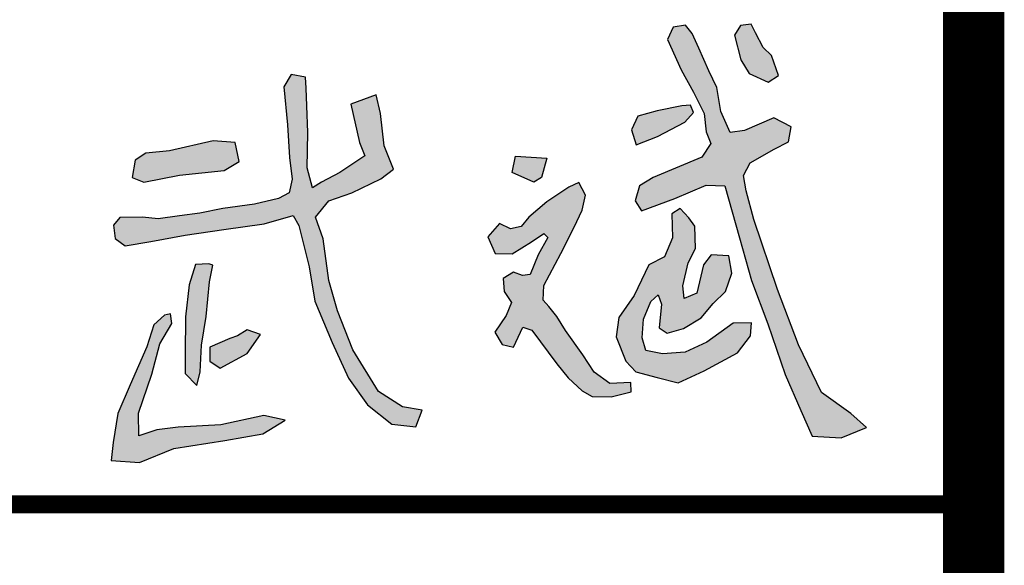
# Model space of a CAD drawing. Extents: x 427948 to 764348, y 274849 to 601549.
# Tile 59 of 212: x 761787 to 763398, y 285350 to 286242. Entities that reach past the tile are written whole.
import ezdxf

# ---------------------------------------------------------------- set-up
doc = ezdxf.new("R2010")
doc.units = 0
doc.header["$LTSCALE"] = 1000
doc.header["$MEASUREMENT"] = 0
doc.layers.get('0').update_dxf_attribs({"linetype": 'CONTINUOUS'})
doc.layers.add('PUB_TITLE', color=4, linetype='CONTINUOUS')

# ---------------------------------------------------------------- blocks, each defined once
blk = doc.blocks.new('武斌')
h = blk.add_hatch(color=3)
h.paths.add_polyline_path([(2274.1, -164.1), (2238.2, -126.9), (2205, -148.2), (2207.7, -246.4), (2174.5, -323.4), (2110.7, -356.5), (2050.9, -481.7), (1988.5, -572), (1977.9, -650.3), (2016.4, -749.8), (2057.6, -793.6), (2145.2, -816.2), (2230, -838), (2336.5, -789.6), (2473.3, -715.3), (2526.4, -646.3), (2530.4, -593.2), (2454.7, -594.5), (2347.1, -672.8), (2259.5, -712.6), (2166.5, -720.6), (2098.8, -706), (2084.1, -654.2), (2089.5, -578.6), (2118.7, -506.9), (2149.2, -479.1), (2162.5, -517.5), (2153.2, -614.4), (2185.1, -635.7), (2252.8, -617.1), (2324.5, -573.3), (2373.7, -514.9), (2424.2, -465.8), (2449.4, -390.1), (2437.4, -319.8), (2365.7, -315.8), (2333.8, -357), (2307.3, -472.4), (2255.5, -493.7), (2250.2, -441.9), (2271.4, -349), (2302, -289.3), (2299.3, -199)])
h.paths.add_polyline_path([(2260.8, 622.8), (2209.8, 614.3), (2187.5, 564.5), (2242.7, 440.3), (2292.6, 348.5), (2337.2, 261.5), (2344.7, 186.1), (2363.8, 138.4), (2326.6, 83.2), (2128.1, 0.2), (2073.3, -34.4), (2055.4, -95.1), (2080.4, -135.6), (2217.5, -85.6), (2345.1, -30.8), (2421.4, -34.4), (2480.7, -245.6), (2529.9, -420.7), (2597, -597.5), (2667.1, -804.7), (2731.2, -951), (2777.6, -1057), (2895.8, -1063.7), (2999.5, -1021.1), (2935.5, -963.2), (2816.6, -877.8), (2722, -682.8), (2636.6, -457.3), (2539.9, -171.2), (2507.8, -53.6), (2497.1, 8.4), (2525, 59.8), (2623.4, 115.4), (2681.2, 145.3), (2691.9, 207.3), (2621.3, 243.7), (2501.4, 192.4), (2443.6, 183.8), (2405.1, 269.3), (2388, 367.7), (2355.9, 436.2), (2315.2, 528.1), (2288, 588.1)])
h.paths.add_polyline_path([(2577.7, 530.5), (2546.5, 591), (2528.2, 626.5), (2485.9, 620.6), (2461.3, 580.9), (2486.9, 480.6), (2520, 424.8), (2597.6, 389.9), (2641.1, 417.3), (2611.8, 498.6)])
h.paths.add_polyline_path([(2245, 292.3), (2145.3, 271.9), (2066, 250.3), (2039.6, 195.1), (2058.8, 133.9), (2146.5, 167.5), (2258.2, 226.3), (2293, 265.9), (2281, 295.9)])
h.paths.add_polyline_path([(1545, -209), (1500.2, -187.3), (1453.3, -241.6), (1482.5, -310.8), (1552.5, -311.5), (1632, -262.6), (1682.2, -228.7), (1697.8, -244.3), (1658.4, -316.2), (1626.1, -396.5), (1594.9, -399.6), (1558.3, -385.9), (1516.3, -412.5), (1520.1, -465.8), (1549.9, -510.8), (1527.8, -564.1), (1482.1, -632.2), (1511.8, -682.4), (1557.6, -692.3), (1595.7, -610.8), (1632.3, -623), (1735.3, -760.5), (1781.2, -817.8), (1837.8, -871), (1879.6, -893.9), (1956.5, -895.9), (2038.7, -875.7), (2037.3, -836.7), (1951.7, -840.7), (1887, -794.9), (1840.5, -723.5), (1769.8, -624.5), (1735, -567), (1701.7, -526.9), (1679, -501.2), (1681.2, -441.5), (1751.9, -309.9), (1805.2, -202.3), (1839, -133.9), (1852.4, -71.7), (1824.6, -19.7), (1783.4, -39.1), (1693.8, -99.5), (1620, -161.2), (1589.8, -199.9)])
h.paths.add_polyline_path([(1641, -19.2), (1552.6, 20.1), (1566.3, 86.8), (1694, 79), (1672.4, 0.5)])
h.paths.add_polyline_path([(132.2, -561.6), (88.9, -601.8), (59.5, -691.5), (-8, -847.1), (-58.6, -963.7), (-77.3, -1082.5), (-85.2, -1155.7), (29.6, -1163.7), (170.1, -1106.3), (378, -1074.6), (534.4, -1046.9), (625.5, -991.6), (538.4, -971.8), (362.2, -1009.4), (188, -1019.2), (100.9, -1031.1), (27.6, -1054.9), (25.6, -961.9), (81.1, -803.6), (112.7, -679), (162.2, -595.9), (156.3, -556.4)])
h.paths.add_polyline_path([(399.2, -657.3), (317.8, -693.2), (317, -750.1), (359, -778.9), (470.1, -718.6), (524.4, -640.7), (470.1, -621.5), (429.9, -646)], flags=17)
h.paths.add_polyline_path([(312.8, -352), (259.1, -354.5), (233, -438), (218, -569.1), (216.7, -719.9), (216.7, -799.7), (264.1, -849.5), (277.8, -793.4), (282.8, -685), (302.8, -567.9), (316.5, -425.8), (330.2, -358.5)], flags=17)
h.paths.add_polyline_path([(41.9, -161.6), (-49.7, -163), (-76.3, -194.5), (-70, -249.1), (-28.7, -278.4), (76.9, -260.9), (216.9, -235.8), (374.5, -212.5), (539.1, -188.6), (657.2, -154.7), (680.4, -195.5), (722.6, -364.1), (746.7, -504.7), (817, -673.4), (883.4, -820), (961.7, -928.4), (1060.2, -1006.7), (1158.7, -1018.8), (1184.8, -950.5), (1104.4, -936.4), (1006, -874.2), (901.4, -703.5), (839.2, -544.9), (803, -420.4), (780.9, -249.7), (748.7, -161.3), (803, -95.1), (898, -62.2), (1016.5, -5.8), (1067.3, 33.6), (1029.2, 129.5), (1015.1, 261.9), (996.8, 338), (893.8, 300), (929.1, 143.5), (950.2, 88.6), (848.7, 20.9), (773.9, -18.5), (737.3, -42.5), (714.7, 39.3), (717.5, 184.4), (713.3, 292.9), (710.5, 364.8), (707.6, 409.9), (649.8, 421.2), (620.2, 370.4), (634.3, 215.4), (642.8, 81.5), (654, -7.2), (641.3, -62.2), (597.6, -86.2), (500.3, -108.7), (370.6, -127), (276.1, -145.4), (192.8, -156.6), (106.8, -169.3)])
h.paths.add_polyline_path([(48.2, -19.3), (192.8, 9.6), (376.1, 28.9), (437.1, 65.8), (421.1, 142.9), (331.1, 149.3), (152.7, 109.2), (56.2, 99.6), (12.9, 70.7), (0, 0)], flags=17)
for points in [[(2260.8, 622.8), (2209.8, 614.3), (2187.5, 564.5), (2242.7, 440.3), (2292.6, 348.5), (2337.2, 261.5), (2344.7, 186.1), (2363.8, 138.4), (2326.6, 83.2), (2128.1, 0.2), (2073.3, -34.4), (2055.4, -95.1), (2080.4, -135.6), (2217.5, -85.6), (2345.1, -30.8), (2421.4, -34.4), (2480.7, -245.6), (2529.9, -420.7), (2597, -597.5), (2667.1, -804.7), (2731.2, -951), (2777.6, -1057), (2895.8, -1063.7), (2999.5, -1021.1), (2935.5, -963.2), (2816.6, -877.8), (2722, -682.8), (2636.6, -457.3), (2539.9, -171.2), (2507.8, -53.6), (2497.1, 8.4), (2525, 59.8), (2623.4, 115.4), (2681.2, 145.3), (2691.9, 207.3), (2621.3, 243.7), (2501.4, 192.4), (2443.6, 183.8), (2405.1, 269.3), (2388, 367.7), (2355.9, 436.2), (2315.2, 528.1), (2288, 588.1)], [(2577.7, 530.5), (2546.5, 591), (2528.2, 626.5), (2485.9, 620.6), (2461.3, 580.9), (2486.9, 480.6), (2520, 424.8), (2597.6, 389.9), (2641.1, 417.3), (2611.8, 498.6)], [(41.9, -161.6), (-49.7, -163), (-76.3, -194.5), (-70, -249.1), (-28.7, -278.4), (76.9, -260.9), (216.9, -235.8), (374.5, -212.5), (539.1, -188.6), (657.2, -154.7), (680.4, -195.5), (722.6, -364.1), (746.7, -504.7), (817, -673.4), (883.4, -820), (961.7, -928.4), (1060.2, -1006.7), (1158.7, -1018.8), (1184.8, -950.5), (1104.4, -936.4), (1006, -874.2), (901.4, -703.5), (839.2, -544.9), (803, -420.4), (780.9, -249.7), (748.7, -161.3), (803, -95.1), (898, -62.2), (1016.5, -5.8), (1067.3, 33.6), (1029.2, 129.5), (1015.1, 261.9), (996.8, 338), (893.8, 300), (929.1, 143.5), (950.2, 88.6), (848.7, 20.9), (773.9, -18.5), (737.3, -42.5), (714.7, 39.3), (717.5, 184.4), (713.3, 292.9), (710.5, 364.8), (707.6, 409.9), (649.8, 421.2), (620.2, 370.4), (634.3, 215.4), (642.8, 81.5), (654, -7.2), (641.3, -62.2), (597.6, -86.2), (500.3, -108.7), (370.6, -127), (276.1, -145.4), (192.8, -156.6), (106.8, -169.3)], [(2245, 292.3), (2145.3, 271.9), (2066, 250.3), (2039.6, 195.1), (2058.8, 133.9), (2146.5, 167.5), (2258.2, 226.3), (2293, 265.9), (2281, 295.9)], [(48.2, -19.3), (192.8, 9.6), (376.1, 28.9), (437.1, 65.8), (421.1, 142.9), (331.1, 149.3), (152.7, 109.2), (56.2, 99.6), (12.9, 70.7), (0, 0), (48.2, -19.3)], [(1641, -19.2), (1552.6, 20.1), (1566.3, 86.8), (1694, 79), (1672.4, 0.5)], [(1545, -209), (1500.2, -187.3), (1453.3, -241.6), (1482.5, -310.8), (1552.5, -311.5), (1632, -262.6), (1682.2, -228.7), (1697.8, -244.3), (1658.4, -316.2), (1626.1, -396.5), (1594.9, -399.6), (1558.3, -385.9), (1516.3, -412.5), (1520.1, -465.8), (1549.9, -510.8), (1527.8, -564.1), (1482.1, -632.2), (1511.8, -682.4), (1557.6, -692.3), (1595.7, -610.8), (1632.3, -623), (1735.3, -760.5), (1781.2, -817.8), (1837.8, -871), (1879.6, -893.9), (1956.5, -895.9), (2038.7, -875.7), (2037.3, -836.7), (1951.7, -840.7), (1887, -794.9), (1840.5, -723.5), (1769.8, -624.5), (1735, -567), (1701.7, -526.9), (1679, -501.2), (1681.2, -441.5), (1751.9, -309.9), (1805.2, -202.3), (1839, -133.9), (1852.4, -71.7), (1824.6, -19.7), (1783.4, -39.1), (1693.8, -99.5), (1620, -161.2), (1589.8, -199.9)], [(2274.1, -164.1), (2238.2, -126.9), (2205, -148.2), (2207.7, -246.4), (2174.5, -323.4), (2110.7, -356.5), (2050.9, -481.7), (1988.5, -572), (1977.9, -650.3), (2016.4, -749.8), (2057.6, -793.6), (2145.2, -816.2), (2230, -838), (2336.5, -789.6), (2473.3, -715.3), (2526.4, -646.3), (2530.4, -593.2), (2454.7, -594.5), (2347.1, -672.8), (2259.5, -712.6), (2166.5, -720.6), (2098.8, -706), (2084.1, -654.2), (2089.5, -578.6), (2118.7, -506.9), (2149.2, -479.1), (2162.5, -517.5), (2153.2, -614.4), (2185.1, -635.7), (2252.8, -617.1), (2324.5, -573.3), (2373.7, -514.9), (2424.2, -465.8), (2449.4, -390.1), (2437.4, -319.8), (2365.7, -315.8), (2333.8, -357), (2307.3, -472.4), (2255.5, -493.7), (2250.2, -441.9), (2271.4, -349), (2302, -289.3), (2299.3, -199)], [(312.8, -352), (259.1, -354.5), (233, -438), (218, -569.1), (216.7, -719.9), (216.7, -799.7), (264.1, -849.5), (277.8, -793.4), (282.8, -685), (302.8, -567.9), (316.5, -425.8), (330.2, -358.5)], [(132.2, -561.6), (88.9, -601.8), (59.5, -691.5), (-8, -847.1), (-58.6, -963.7), (-77.3, -1082.5), (-85.2, -1155.7), (29.6, -1163.7), (170.1, -1106.3), (378, -1074.6), (534.4, -1046.9), (625.5, -991.6), (538.4, -971.8), (362.2, -1009.4), (188, -1019.2), (100.9, -1031.1), (27.6, -1054.9), (25.6, -961.9), (81.1, -803.6), (112.7, -679), (162.2, -595.9), (156.3, -556.4)], [(399.2, -657.3), (317.8, -693.2), (317, -750.1), (359, -778.9), (470.1, -718.6), (524.4, -640.7), (470.1, -621.5), (429.9, -646)]]:
    blk.add_lwpolyline(points, close=True)
blk = doc.blocks.new('24')
at = {"color": 4}
blk.add_line((-1110888.9, 145318.9), (-1110888.9, 202718.9), dxfattribs=at)
at = {"layer": 'PUB_TITLE'}
for p, q in [((-1110888.9, 145318.9), (-1110888.9, 202718.9)), ((-1116488.9, 154918.9), (-1110888.9, 154918.9)), ((-1116488.9, 154918.9), (-1110888.9, 154918.9))]:
    blk.add_line(p, q, dxfattribs=at)
at = {"layer": 'PUB_TITLE', "linetype": 'Continuous', "const_width": 100}
blk.add_lwpolyline([(-1191488.9, 145318.9), (-1110888.9, 145318.9), (-1110888.9, 202718.9), (-1191488.9, 202718.9)], close=True, dxfattribs=at)
at = {"layer": 'PUB_TITLE', "linetype": 'Continuous', "const_width": 80}
blk.add_lwpolyline([(-1110888.9, 145318.9), (-1110888.9, 202718.9)], dxfattribs=at)
at = {"layer": 'PUB_TITLE', "const_width": 29.8}
blk.add_lwpolyline([(-1116488.9, 154918.9), (-1110888.9, 154918.9)], dxfattribs=at)
at = {"xscale": 0.4004353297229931, "yscale": 0.4004353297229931, "zscale": 0.4004353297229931}
blk.add_blockref('武斌', (-1112265.6, 155453.3), dxfattribs=at)

msp = doc.modelspace()

# ---------------------------------------------------------------- block references
msp.add_blockref('24', (1874236.9, 130530.5))

doc.saveas('drawing.dxf')
